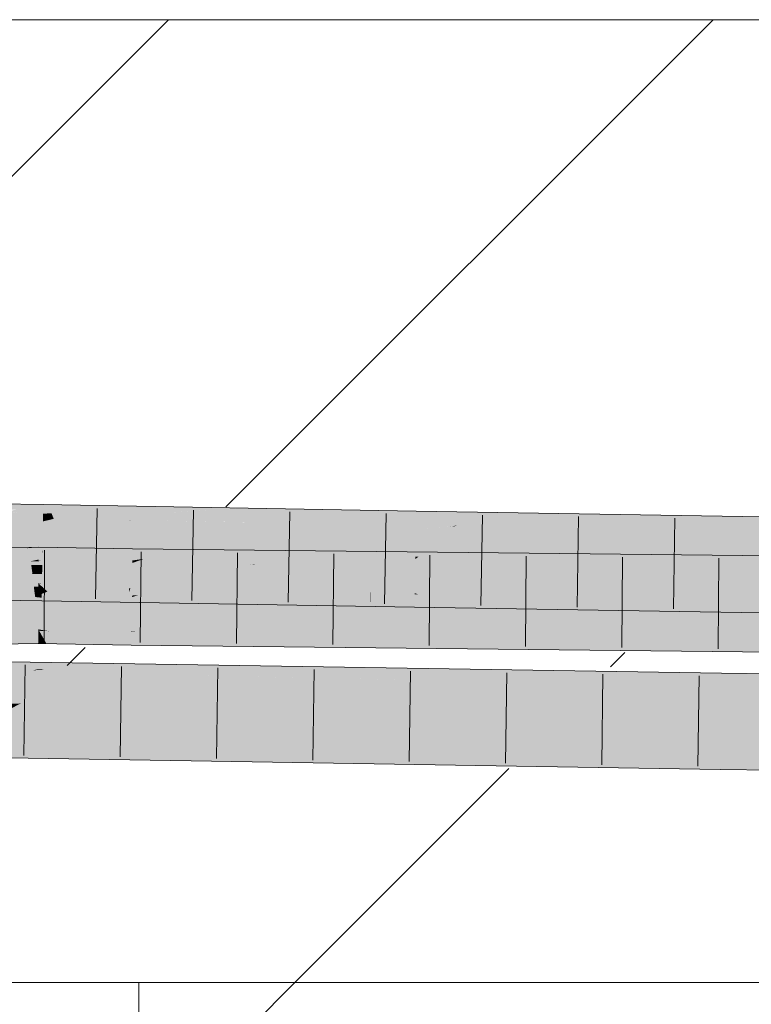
# Model space of a CAD drawing. Extents: x -720 to 300, y 62 to 1162.
# Tile 167 of 256: x 199.69 to 201.59, y 727.71 to 730.27. Entities that reach past the tile are written whole.
import ezdxf
from ezdxf.lldxf.tags import DXFTag

# ---------------------------------------------------------------- set-up
doc = ezdxf.new("R2010")
doc.units = 0
doc.layers.get('0').update_dxf_attribs({"lineweight": 13})
doc.layers.add('E_Detail_Linie_Text_Bem', color=7, linetype='Continuous', lineweight=13)
for name, color, linetype, lineweight, true_color in [('E_Detail_Wandschraffur', 7, 'Continuous', 5, 0xc0c0c0), ('E_Leerrohr 25-A06G93Y08I', 7, 'Continuous', 9, 0xff8000), ('E_Leerrohr 25-Shading', 7, 'Continuous', 9, 0xff8000)]:
    doc.layers.add(name, color=color, linetype=linetype, lineweight=lineweight, true_color=true_color)
tags = doc.linetypes.add('fein_strichliert', pattern=[4, 1, -2, 1]).pattern_tags.tags
tags[8:9] = [DXFTag(74, 4), DXFTag(75, 0), DXFTag(340, '0'), DXFTag(46, 0.0), DXFTag(50, 0.0), DXFTag(44, 0.0), DXFTag(45, 0.0)]
tags[6:7] = [DXFTag(74, 4), DXFTag(75, 0), DXFTag(340, '0'), DXFTag(46, 0.0), DXFTag(50, 0.0), DXFTag(44, 0.0), DXFTag(45, 0.0)]
tags[4:5] = [DXFTag(74, 4), DXFTag(75, 0), DXFTag(340, '0'), DXFTag(46, 0.0), DXFTag(50, 0.0), DXFTag(44, 0.0), DXFTag(45, 0.0)]

# ---------------------------------------------------------------- blocks, each defined once
blk = doc.blocks.new('Shading-A06G93SJ8I', base_point=(174.2882, 726.756))
at = {"layer": 'E_Leerrohr 25-Shading', "color": 43, "true_color": 0xd7ab7f}
for points in [[(199.7523, 729.0069), (199.6079, 728.9778), (199.752, 728.9887)], [(199.6288, 729.0142), (199.6114, 728.9937), (199.7524, 729.0126), (199.7523, 729.0069)], [(199.6116, 728.9786), (199.7523, 729.0069), (199.6819, 729.0003)], [(199.7523, 729.0069), (199.752, 728.9887), (199.8065, 729.0117), (199.7736, 728.9903)], [(199.8065, 729.0117), (199.7524, 729.0126), (199.7523, 729.0069)], [(199.8065, 729.0117), (199.7736, 728.9903), (200.0216, 729.0079)], [(199.8709, 728.9972), (199.7736, 728.9903), (199.8437, 728.9907)], [(200.2846, 729.0034), (200.0216, 729.0079), (199.8437, 728.9907), (199.8709, 728.9972)], [(200.2846, 729.0034), (199.8437, 728.9907), (200.079, 728.9921)], [(200.0853, 728.9921), (200.2846, 729.0034), (200.0876, 728.9925)], [(200.0853, 728.9921), (200.5255, 728.9968), (200.2846, 729.0034), (200.541, 728.9989)], [(200.5255, 728.9968), (200.0853, 728.9921), (200.5087, 728.9945)], [(200.5361, 728.9947), (200.6093, 728.9977), (200.5087, 728.9945), (200.5255, 728.9968)], [(200.5255, 728.9968), (200.6093, 728.9977), (200.541, 728.9989)], [(200.5361, 728.9947), (200.72, 728.9957), (200.6093, 728.9977)], [(199.6079, 728.9778), (199.7518, 728.976), (199.752, 728.9887)], [(199.7795, 728.9756), (199.7736, 728.9903), (199.7518, 728.976)], [(199.752, 728.9887), (199.7518, 728.976), (199.7736, 728.9903)], [(199.7795, 728.9756), (199.7812, 728.9756), (199.7736, 728.9903), (199.8437, 728.9907)], [(200.0853, 728.9921), (200.079, 728.9921), (199.9789, 728.9721), (199.7795, 728.9756)], [(199.7812, 728.9756), (200.079, 728.9921), (199.8437, 728.9907)], [(199.9789, 728.9721), (200.5087, 728.9945), (200.0853, 728.9921)], [(199.9789, 728.9721), (199.9823, 728.972), (200.5087, 728.9945), (200.4983, 728.9932)], [(200.4983, 728.9932), (199.9823, 728.972), (200.454, 728.9872)], [(200.454, 728.9872), (199.9823, 728.972), (200.2996, 728.9665)], [(200.0876, 728.9925), (200.079, 728.9921), (200.0853, 728.9921)], [(200.72, 728.9957), (200.454, 728.9872), (200.3013, 728.9664), (200.2996, 728.9665)], [(200.72, 728.9957), (200.3013, 728.9664), (200.7197, 728.9774)], [(200.3013, 728.9664), (200.7194, 728.9592), (200.7197, 728.9774)], [(200.5361, 728.9947), (200.4983, 728.9932), (200.72, 728.9957), (200.454, 728.9872)], [(200.4983, 728.9932), (200.5361, 728.9947), (200.5087, 728.9945)], [(200.7194, 728.9592), (201.1401, 728.9889), (200.7197, 728.9774)], [(201.1686, 728.9877), (201.1401, 728.9889), (200.821, 728.9575), (200.7194, 728.9592)], [(201.1401, 728.9889), (200.72, 728.9957), (200.7197, 728.9774)], [(201.6204, 728.9681), (201.1686, 728.9877), (200.8301, 728.9573), (200.821, 728.9575)], [(201.1761, 728.9883), (201.1401, 728.9889), (201.1686, 728.9877)], [(201.6206, 728.9811), (201.1761, 728.9883), (201.6204, 728.9681), (201.1686, 728.9877)], [(200.8301, 728.9573), (201.62, 728.9445), (201.6204, 728.9681)], [(199.7101, 728.8992), (199.5215, 728.8816), (199.6375, 728.8805), (199.507, 728.8676)], [(199.6888, 728.9012), (199.5215, 728.8816), (199.7198, 728.9017), (199.7101, 728.8992)], [(199.7401, 728.8907), (199.7401, 728.902), (199.6375, 728.8805), (199.7101, 728.8992)], [(199.7101, 728.8992), (199.7401, 728.902), (199.7198, 728.9017)], [(199.7401, 728.8907), (199.74, 728.8771), (199.8673, 728.8997), (199.7946, 728.8801)], [(199.8673, 728.8997), (199.7401, 728.902), (199.7401, 728.8907)], [(199.8971, 728.8991), (199.8673, 728.8997), (199.796, 728.8801), (199.7946, 728.8801)], [(199.9837, 728.8975), (199.8971, 728.8991), (199.9836, 728.8904), (199.796, 728.8801)], [(199.9836, 728.8904), (199.9835, 728.8763), (200.0841, 728.8964), (200.0334, 728.8786)], [(200.0841, 728.8964), (199.9837, 728.8975), (199.9836, 728.8904)], [(200.1863, 728.8953), (200.0841, 728.8964), (200.0805, 728.8808), (200.0334, 728.8786)], [(200.3537, 728.8935), (200.1863, 728.8953), (200.0805, 728.8808)], [(199.7401, 728.8907), (199.5681, 728.8629), (199.74, 728.8771)], [(199.74, 728.8697), (199.74, 728.8771), (199.7175, 728.8651), (199.5681, 728.8629)], [(199.5705, 728.8633), (199.7401, 728.8907), (199.6375, 728.8805)], [(199.74, 728.8665), (199.74, 728.8697), (199.72, 728.8651), (199.7175, 728.8651)], [(199.7923, 728.8795), (199.7946, 728.8801), (199.74, 728.8697), (199.74, 728.8771)], [(199.7447, 728.8666), (199.7923, 728.8795), (199.74, 728.8665), (199.74, 728.8697)], [(199.9835, 728.8763), (199.7447, 728.8666), (199.9419, 728.8617), (199.74, 728.8654)], [(199.9836, 728.8904), (199.7946, 728.8801), (199.9835, 728.8763), (199.7447, 728.8666)], [(199.9834, 728.8674), (199.9835, 728.8763), (199.9427, 728.862)], [(200.4276, 728.8769), (199.9833, 728.861), (200.512, 728.8765), (200.3463, 728.8617)], [(199.9833, 728.861), (200.4276, 728.8769), (199.989, 728.8629)], [(199.989, 728.8629), (200.0134, 728.8716), (199.9833, 728.8627), (199.9834, 728.8674)], [(200.0134, 728.8716), (200.0334, 728.8786), (199.9834, 728.8674), (199.9835, 728.8763)], [(199.989, 728.8629), (200.4276, 728.8769), (200.0134, 728.8716), (200.0636, 728.8785)], [(200.0636, 728.8785), (200.0334, 728.8786), (200.0134, 728.8716)], [(200.0805, 728.8808), (200.0334, 728.8786), (200.0636, 728.8785)], [(200.0636, 728.8785), (200.3537, 728.8935), (200.0805, 728.8808)], [(200.0636, 728.8785), (200.6198, 728.8862), (200.3537, 728.8935), (200.6634, 728.8901)], [(200.4276, 728.8769), (200.5649, 728.8813), (200.0636, 728.8785), (200.6198, 728.8862)], [(200.3463, 728.8617), (200.5685, 728.8622), (200.512, 728.8765), (201.1993, 728.8737)], [(200.5649, 728.8813), (200.4276, 728.8769), (200.512, 728.8765)], [(201.5637, 728.8802), (200.7961, 728.8887), (200.512, 728.8765), (200.5649, 728.8813)], [(201.5637, 728.8802), (200.512, 728.8765), (201.1993, 728.8737)], [(200.5649, 728.8813), (200.7961, 728.8887), (200.6198, 728.8862)], [(201.1993, 728.8737), (200.5685, 728.8622), (201.8876, 728.8707), (201.7367, 728.8647)], [(200.6198, 728.8862), (200.7961, 728.8887), (200.6634, 728.8901)], [(201.5637, 728.8802), (201.1993, 728.8737), (202.0053, 728.8754), (201.8876, 728.8707)], [(199.72, 728.8651), (199.74, 728.8654), (199.74, 728.8665)], [(199.74, 728.8665), (199.74, 728.8654), (199.7447, 728.8666)], [(199.9833, 728.8627), (199.9834, 728.8674), (199.9419, 728.8617), (199.9427, 728.862)], [(199.9419, 728.8617), (199.9833, 728.861), (199.9833, 728.8627)], [(199.9833, 728.8627), (199.9833, 728.861), (199.989, 728.8629)], [(200.3463, 728.8617), (199.9833, 728.861), (200.299, 728.8575)], [(200.3051, 728.8574), (200.5685, 728.8622), (200.299, 728.8575), (200.3463, 728.8617)], [(200.5685, 728.8622), (200.3051, 728.8574), (201.7367, 728.8647), (201.6874, 728.8627)], [(201.6874, 728.8627), (200.3051, 728.8574), (201.2851, 728.8467)], [(202.7798, 728.8669), (201.6874, 728.8627), (201.2875, 728.8467), (201.2851, 728.8467)], [(202.7798, 728.8669), (201.2875, 728.8467), (202.7798, 728.8525)], [(201.2875, 728.8467), (202.7797, 728.8303), (202.7798, 728.8525)], [(199.6051, 728.7979), (199.7295, 728.7864), (199.5985, 728.8012), (199.7295, 728.7867)], [(199.5985, 728.8012), (199.7295, 728.7867), (199.7278, 728.7996)], [(199.7295, 728.7864), (199.6051, 728.7979), (199.7314, 728.7726), (199.6341, 728.7833)], [(199.7295, 728.7867), (199.7286, 728.7996), (199.7278, 728.7996)], [(199.7295, 728.7867), (199.7486, 728.7846), (199.7286, 728.7996), (199.7488, 728.7981)], [(199.7488, 728.7981), (199.7488, 728.7993), (199.7286, 728.7996)], [(199.7486, 728.7846), (199.7887, 728.7807), (199.7488, 728.7981), (199.752, 728.7979)], [(199.752, 728.7979), (199.7488, 728.7993), (199.7488, 728.7981)], [(199.9747, 728.7953), (199.7488, 728.7993), (199.9753, 728.7867)], [(199.9753, 728.7867), (199.7488, 728.7993), (199.9758, 728.7803), (199.752, 728.7979)], [(199.9758, 728.7803), (199.752, 728.7979), (199.9771, 728.7622), (199.7887, 728.7807)], [(199.9753, 728.7867), (199.9786, 728.7953), (199.9747, 728.7953)], [(199.9753, 728.7867), (200.6009, 728.7568), (199.9786, 728.7953), (200.6009, 728.7581)], [(199.9786, 728.7953), (200.6009, 728.7581), (200.6001, 728.7844)], [(199.6341, 728.7833), (199.6734, 728.7636), (199.7483, 728.7708), (199.7482, 728.7627)], [(199.7295, 728.7864), (199.7486, 728.7846), (199.7295, 728.7867)], [(199.7486, 728.7846), (199.7295, 728.7864), (199.7483, 728.7708), (199.7314, 728.7726)], [(199.7482, 728.7627), (199.8304, 728.7612), (199.7483, 728.7708)], [(199.7483, 728.7708), (199.8304, 728.7612), (199.7486, 728.7846), (199.7887, 728.7807)], [(199.9771, 728.7622), (199.7887, 728.7807), (199.9774, 728.7587), (199.8304, 728.7612)], [(200.6009, 728.7568), (199.9753, 728.7867), (200.601, 728.7521)], [(199.9758, 728.7803), (200.601, 728.7521), (199.9753, 728.7867)], [(200.3291, 728.7526), (199.9758, 728.7803), (200.0212, 728.7579), (199.9771, 728.7622)], [(199.9758, 728.7803), (200.3291, 728.7526), (200.601, 728.7521), (200.6012, 728.7478)], [(200.6009, 728.7581), (200.6015, 728.7844), (200.6001, 728.7844)], [(200.6009, 728.7581), (200.7159, 728.7513), (200.6015, 728.7844), (200.7164, 728.7798)], [(200.7164, 728.7798), (200.7164, 728.7824), (200.6015, 728.7844)], [(200.7159, 728.7513), (200.8461, 728.7437), (200.7164, 728.7798), (200.7263, 728.7794)], [(200.7263, 728.7794), (200.7164, 728.7824), (200.7164, 728.7798)], [(200.7164, 728.7824), (200.7263, 728.7794), (201.6174, 728.7677), (201.6171, 728.7452)], [(200.7263, 728.7794), (200.8461, 728.7437), (201.6171, 728.7452), (201.6169, 728.7311)], [(200.0212, 728.7579), (199.9771, 728.7622), (199.9774, 728.7587)], [(200.6009, 728.7568), (200.7159, 728.7513), (200.6009, 728.7581)], [(200.7158, 728.7458), (200.7159, 728.7513), (200.601, 728.7521), (200.6009, 728.7568)], [(200.6012, 728.7478), (200.7158, 728.7458), (200.601, 728.7521)], [(200.7158, 728.7458), (200.8461, 728.7437), (200.7159, 728.7513)], [(199.7396, 728.685), (199.7396, 728.6886), (199.5102, 728.6854)], [(199.5247, 728.6808), (199.7396, 728.6761), (199.5102, 728.6854), (199.7396, 728.685)], [(199.7396, 728.6661), (199.7396, 728.6761), (199.5469, 728.6739), (199.5247, 728.6808)], [(199.5469, 728.6739), (199.581, 728.6633), (199.7396, 728.6661), (199.7395, 728.6537)], [(199.7395, 728.6537), (199.7605, 728.6516), (199.7396, 728.6661), (199.7529, 728.665)], [(199.7677, 728.6838), (199.7396, 728.6886), (199.7417, 728.6849)], [(199.7417, 728.6849), (199.7396, 728.6886), (199.7396, 728.685)], [(199.7677, 728.6838), (199.9812, 728.6751), (199.7396, 728.6886), (199.9812, 728.6826)], [(199.9812, 728.6826), (199.9813, 728.6841), (199.7396, 728.6886)], [(199.7396, 728.6761), (199.7469, 728.6757), (199.7396, 728.685), (199.7417, 728.6849)], [(199.7396, 728.6661), (199.7529, 728.665), (199.7396, 728.6761), (199.7469, 728.6757)], [(199.7469, 728.6757), (199.8533, 728.6693), (199.7417, 728.6849), (199.7677, 728.6838)], [(199.9809, 728.6476), (199.8533, 728.6693), (199.7529, 728.665), (199.7469, 728.6757)], [(199.7529, 728.665), (199.7605, 728.6516), (199.9696, 728.6478)], [(199.9809, 728.6476), (199.7529, 728.665), (199.9696, 728.6478)], [(199.981, 728.6615), (199.9812, 728.6751), (199.8533, 728.6693), (199.7677, 728.6838)], [(199.8533, 728.6693), (199.9809, 728.6476), (199.981, 728.6615)], [(199.981, 728.6615), (200.3216, 728.6439), (199.9812, 728.6751), (200.086, 728.6718)], [(199.9973, 728.6823), (199.9813, 728.6841), (199.9812, 728.6826)], [(199.9812, 728.6751), (200.086, 728.6718), (199.9812, 728.6826), (199.9973, 728.6823)], [(200.1896, 728.6791), (199.9813, 728.6841), (199.9973, 728.6823)], [(202.7796, 728.6536), (199.9813, 728.6841), (202.7796, 728.6373), (200.1896, 728.6791)], [(202.7796, 728.6169), (200.1896, 728.6791), (200.086, 728.6718), (199.9973, 728.6823)], [(200.086, 728.6718), (200.3216, 728.6439), (201.2944, 728.6332)], [(202.7796, 728.6169), (200.086, 728.6718), (201.2944, 728.6332)], [(200.1896, 728.6791), (202.7796, 728.6169), (202.7796, 728.6373)], [(199.581, 728.6633), (199.6224, 728.6503), (199.7395, 728.6537), (199.7395, 728.652)], [(199.7395, 728.652), (199.7605, 728.6516), (199.7395, 728.6537)], [(199.9809, 728.6476), (200.3216, 728.6439), (199.981, 728.6615)], [(199.7759, 728.5937), (199.6638, 728.5922), (199.7471, 728.5871), (199.6637, 728.5871)], [(199.6639, 728.5981), (199.6638, 728.5922), (199.813, 728.6021), (199.7759, 728.5937)], [(199.813, 728.6021), (199.664, 728.6046), (199.6639, 728.5981)], [(200.4111, 728.5867), (199.7759, 728.5937), (199.7471, 728.5871)], [(199.813, 728.6021), (199.7759, 728.5937), (200.0798, 728.5978)], [(200.0798, 728.5978), (199.7759, 728.5937), (200.7795, 728.5865), (200.4111, 728.5867)], [(199.6636, 728.5781), (199.6634, 728.5679), (199.7043, 728.5773)], [(200.0257, 728.571), (199.7043, 728.5773), (199.9554, 728.569), (199.6634, 728.5679)], [(199.9554, 728.569), (199.6634, 728.5679), (199.8253, 728.5653)], [(199.7257, 728.5822), (199.7363, 728.5846), (199.6636, 728.5787), (199.6637, 728.5854)], [(199.7043, 728.5773), (199.7257, 728.5822), (199.6636, 728.5781), (199.6636, 728.5787)], [(199.7471, 728.5871), (199.6637, 728.5871), (199.7363, 728.5846), (199.6637, 728.5854)], [(200.1003, 728.5695), (199.7559, 728.5839), (199.7043, 728.5773), (199.7257, 728.5822)], [(199.7559, 728.5839), (199.7388, 728.5846), (199.7257, 728.5822), (199.7363, 728.5846)], [(200.8063, 728.572), (199.7471, 728.5871), (199.7363, 728.5846)], [(199.7388, 728.5846), (199.9787, 728.5806), (200.8063, 728.572), (200.585, 728.5712)], [(199.7619, 728.5842), (199.7388, 728.5846), (199.7559, 728.5839)], [(200.8063, 728.572), (201.513, 728.5746), (199.7471, 728.5871), (200.4111, 728.5867)], [(200.5525, 728.5711), (199.7619, 728.5842), (200.1003, 728.5695), (199.7559, 728.5839)], [(199.8253, 728.5653), (200.369, 728.5577), (199.8649, 728.5665)], [(199.8253, 728.5653), (200.9131, 728.5477), (200.369, 728.5577), (200.9484, 728.5477)], [(199.8649, 728.5665), (200.1781, 728.561), (199.9554, 728.569), (200.2231, 728.5617)], [(200.1003, 728.5695), (200.0257, 728.571), (199.9554, 728.569)], [(199.9554, 728.569), (200.2231, 728.5617), (200.1003, 728.5695), (200.379, 728.564)], [(199.9787, 728.5806), (200.5525, 728.5711), (200.585, 728.5712)], [(201.5127, 728.5523), (200.5525, 728.5711), (201.5126, 728.5417), (200.1003, 728.5695)], [(200.379, 728.564), (200.2231, 728.5617), (201.0777, 728.5479), (200.369, 728.5577)], [(200.379, 728.564), (201.0777, 728.5479), (201.1981, 728.5479)], [(200.4111, 728.5867), (201.513, 728.5746), (200.7795, 728.5865)], [(200.5525, 728.5711), (201.5128, 728.5552), (200.585, 728.5712), (201.5128, 728.5569)], [(200.5525, 728.5711), (201.5127, 728.5523), (201.0645, 728.5627)], [(201.5128, 728.5569), (201.5129, 728.5637), (200.585, 728.5712), (200.8063, 728.572)], [(201.5129, 728.5637), (201.513, 728.5746), (200.8063, 728.572)], [(201.5127, 728.5523), (201.5128, 728.5552), (201.0645, 728.5627)], [(203.1113, 728.5403), (203.1114, 728.552), (201.5128, 728.5569), (201.5129, 728.5637)], [(203.1114, 728.552), (203.1114, 728.5569), (201.5129, 728.5637), (201.513, 728.5746)], [(200.1781, 728.561), (200.369, 728.5577), (200.2231, 728.5617)], [(200.369, 728.5577), (200.9484, 728.5477), (201.0777, 728.5479)], [(200.9131, 728.5477), (201.5125, 728.538), (200.9484, 728.5477)], [(200.9484, 728.5477), (201.5125, 728.538), (201.0777, 728.5479), (201.5126, 728.5417)], [(201.0777, 728.5479), (201.5126, 728.5417), (201.1981, 728.5479)], [(201.5126, 728.5417), (201.5125, 728.538), (203.1112, 728.5203)], [(203.1112, 728.5253), (201.5127, 728.5523), (203.1112, 728.5203), (201.5126, 728.5417)], [(203.1113, 728.5359), (201.5128, 728.5552), (203.1112, 728.5253), (201.5127, 728.5523)], [(203.1113, 728.5403), (201.5128, 728.5569), (202.78, 728.5429)], [(202.8045, 728.5427), (201.5128, 728.5569), (203.1113, 728.5359), (201.5128, 728.5552)], [(201.0207, 728.3691), (199.6606, 728.3912), (199.6604, 728.381)], [(199.66, 728.3546), (201.5096, 728.3246), (199.6601, 728.3626), (201.5099, 728.3508)], [(199.6601, 728.3626), (201.0207, 728.3691), (199.6604, 728.381)], [(201.0207, 728.3691), (199.6601, 728.3626), (200.0622, 728.36)], [(201.0207, 728.3691), (200.0622, 728.36), (201.5101, 728.3612), (201.5099, 728.3508)], [(202.6544, 728.3486), (201.5101, 728.3612), (201.5099, 728.3508)], [(201.5096, 728.3246), (202.6544, 728.3486), (201.5099, 728.3508)], [(201.5096, 728.3246), (203.11, 728.3069), (202.6544, 728.3486), (203.1102, 728.3435)]]:
    blk.add_solid(points, dxfattribs=at)
at = {"layer": 'E_Leerrohr 25-Shading', "color": 31, "true_color": 0xfabd7f}
for points in [[(199.6079, 728.9778), (199.603, 728.9327), (199.7518, 728.976), (199.7517, 728.9689)], [(199.7517, 728.9689), (199.751, 728.9287), (199.7795, 728.9756), (199.7648, 728.9313)], [(199.7795, 728.9756), (199.7518, 728.976), (199.7517, 728.9689)], [(199.9789, 728.9721), (199.7795, 728.9756), (199.9744, 728.9705), (199.7648, 728.9313)], [(199.9823, 728.972), (199.7648, 728.9313), (200.3013, 728.9664), (200.1153, 728.9415)], [(199.9823, 728.972), (199.9789, 728.9721), (199.9744, 728.9705)], [(199.7517, 728.9689), (199.603, 728.9327), (199.751, 728.9287), (199.5995, 728.9)], [(200.7192, 728.9478), (200.7194, 728.9592), (199.972, 728.8838), (199.7503, 728.8877)], [(200.7194, 728.9592), (200.1153, 728.9415), (199.7503, 728.8877), (199.752, 728.8929)], [(199.972, 728.8838), (200.5989, 728.8729), (200.7192, 728.9478), (200.718, 728.8772)], [(200.1153, 728.9415), (200.7194, 728.9592), (200.3013, 728.9664)], [(200.7192, 728.9478), (200.718, 728.8772), (200.8301, 728.9573), (200.7267, 728.8775)], [(200.7192, 728.9478), (200.8086, 728.9555), (200.7194, 728.9592), (200.821, 728.9575)], [(200.8301, 728.9573), (200.7267, 728.8775), (201.62, 728.9445), (201.6195, 728.9107)], [(200.8086, 728.9555), (200.8301, 728.9573), (200.821, 728.9575)], [(199.751, 728.9287), (199.5995, 728.9), (199.7169, 728.8881), (199.5983, 728.8896)], [(199.751, 728.9287), (199.7169, 728.8881), (199.7504, 728.8926)], [(199.7648, 728.9313), (199.751, 728.9287), (199.752, 728.8929), (199.7504, 728.8926)], [(200.1153, 728.9415), (199.7648, 728.9313), (199.752, 728.8929)], [(200.7267, 728.8775), (200.7179, 728.8708), (201.6195, 728.9107), (201.6187, 728.8561)], [(199.5983, 728.8896), (199.5984, 728.8542), (199.7169, 728.8881), (199.7212, 728.8555)], [(199.7169, 728.8881), (199.7503, 728.8877), (199.7504, 728.8926)], [(199.7169, 728.8881), (199.7212, 728.856), (199.7503, 728.8877), (199.7498, 728.8555)], [(199.7503, 728.8877), (199.7498, 728.8555), (199.972, 728.8838), (199.9745, 728.8514)], [(199.7504, 728.8926), (199.7503, 728.8877), (199.752, 728.8929)], [(200.5989, 728.8729), (199.972, 728.8838), (200.5989, 728.8712), (199.9723, 728.8808)], [(200.5989, 728.8712), (199.9723, 728.8808), (200.5997, 728.844), (199.9745, 728.8514)], [(200.5989, 728.8729), (200.7179, 728.8708), (200.718, 728.8772)], [(200.7177, 728.8559), (200.7179, 728.8708), (200.5993, 728.857), (200.5989, 728.8729)], [(201.6186, 728.848), (201.6187, 728.8561), (200.7177, 728.8559), (200.7179, 728.8708)], [(200.718, 728.8772), (200.7179, 728.8708), (200.7267, 728.8775)], [(199.72, 728.8651), (199.5681, 728.8629), (199.5556, 728.8316), (199.5461, 728.8314)], [(199.72, 728.8651), (199.5587, 728.8322), (199.74, 728.8654), (199.5602, 728.8322)], [(199.7194, 728.8324), (199.7399, 728.8347), (199.5602, 728.8322), (199.74, 728.8654)], [(199.5984, 728.8542), (199.5985, 728.8012), (199.7212, 728.8555), (199.7286, 728.7996)], [(199.7498, 728.8555), (199.7212, 728.856), (199.7494, 728.8324), (199.7243, 728.8324)], [(199.9419, 728.8617), (199.74, 728.8654), (199.7399, 728.8347)], [(199.8297, 728.8308), (199.9419, 728.8617), (199.7399, 728.8324), (199.7399, 728.8347)], [(199.9745, 728.8514), (199.7498, 728.8555), (199.9759, 728.8321), (199.7494, 728.8324)], [(199.8666, 728.8301), (199.9419, 728.8617), (199.8297, 728.8308)], [(199.9833, 728.861), (199.9419, 728.8617), (199.9762, 728.8282), (199.8666, 728.8301)], [(200.5997, 728.844), (199.9745, 728.8514), (200.6005, 728.817), (199.9762, 728.8282)], [(199.9833, 728.861), (199.9762, 728.8282), (199.9829, 728.8288)], [(200.3051, 728.8574), (199.9829, 728.8288), (200.0979, 728.8029), (199.9827, 728.8048)], [(199.9833, 728.861), (199.9829, 728.8288), (200.279, 728.8551)], [(199.9833, 728.861), (200.279, 728.8551), (200.299, 728.8575), (200.2906, 728.8561)], [(200.6004, 728.8193), (201.2875, 728.8467), (200.1827, 728.8253), (200.3051, 728.8574)], [(200.2906, 728.8561), (200.3051, 728.8574), (200.299, 728.8575)], [(201.2875, 728.8467), (200.5334, 728.8167), (202.7797, 728.8303), (200.5334, 728.804)], [(200.7172, 728.831), (200.7177, 728.8559), (200.6001, 728.8312), (200.5993, 728.857)], [(200.7172, 728.831), (201.6183, 728.8302), (200.7177, 728.8559), (201.6186, 728.848)], [(199.5317, 728.8109), (199.7194, 728.8324), (199.5446, 728.8293), (199.5602, 728.8322)], [(199.5784, 728.8105), (199.7243, 728.8324), (199.5317, 728.8109), (199.7194, 728.8324)], [(199.7399, 728.8091), (199.7399, 728.8347), (199.5827, 728.8111)], [(199.7243, 728.8324), (199.7399, 728.8347), (199.7194, 728.8324)], [(199.7243, 728.8324), (199.7286, 728.7996), (199.7494, 728.8324), (199.7488, 728.7993)], [(199.7501, 728.8089), (199.8297, 728.8308), (199.7399, 728.8091), (199.7399, 728.8324)], [(199.7494, 728.8324), (199.7488, 728.7993), (199.9759, 728.8321), (199.9786, 728.7953)], [(199.8328, 728.816), (199.8666, 728.8301), (199.7501, 728.8089), (199.8297, 728.8308)], [(199.9827, 728.8048), (199.9829, 728.8288), (199.8133, 728.8078), (199.8328, 728.816)], [(199.8666, 728.8301), (199.8328, 728.816), (199.9762, 728.8282)], [(199.9762, 728.8282), (199.9786, 728.7953), (200.6005, 728.817), (200.6015, 728.7844)], [(200.1626, 728.8019), (200.6004, 728.8193), (200.0979, 728.8029), (200.1827, 728.8253)], [(202.7797, 728.7812), (202.7797, 728.8303), (200.5336, 728.7775), (200.5334, 728.804)], [(200.6001, 728.8312), (200.6004, 728.8203), (200.7172, 728.831), (200.7171, 728.8204)], [(200.7171, 728.8204), (200.6004, 728.8203), (200.717, 728.8176), (200.6004, 728.8193)], [(200.6004, 728.8193), (200.6015, 728.7844), (200.717, 728.8176), (200.7164, 728.7824)], [(200.717, 728.8176), (200.7164, 728.7824), (201.618, 728.8054), (201.6174, 728.7677)], [(200.7171, 728.8204), (200.717, 728.8176), (201.6182, 728.822), (201.618, 728.8054)], [(200.7171, 728.8204), (201.6182, 728.822), (200.7172, 728.831), (201.6183, 728.8302)], [(199.7399, 728.808), (199.5137, 728.785), (199.7398, 728.7859), (199.5057, 728.7736)], [(199.7399, 728.808), (199.5259, 728.8026), (199.5137, 728.785)], [(199.7399, 728.808), (199.7399, 728.8091), (199.5259, 728.8026), (199.5827, 728.8111)], [(199.7631, 728.7867), (199.7399, 728.808), (199.7398, 728.7859)], [(199.9825, 728.7947), (199.7631, 728.7867), (199.9823, 728.7765), (199.7398, 728.777)], [(199.7399, 728.8091), (199.7399, 728.808), (199.7501, 728.8089)], [(199.7631, 728.7867), (199.8133, 728.8078), (199.7399, 728.808), (199.7501, 728.8089)], [(199.8133, 728.8078), (199.8328, 728.816), (199.7501, 728.8089)], [(199.9825, 728.7947), (199.9827, 728.8048), (199.7631, 728.7867), (199.8133, 728.8078)], [(200.0815, 728.7986), (199.9825, 728.7947), (199.9974, 728.7766), (199.9823, 728.7765)], [(199.9827, 728.8048), (199.9825, 728.7947), (200.0979, 728.8029), (200.0815, 728.7986)], [(200.5334, 728.804), (200.0815, 728.7986), (200.5336, 728.7775), (199.9974, 728.7766)], [(200.5334, 728.8167), (200.0815, 728.7986), (200.5334, 728.804)], [(200.0979, 728.8029), (200.0815, 728.7986), (200.1626, 728.8019)], [(199.5057, 728.7736), (199.7398, 728.777), (199.7398, 728.7859)], [(199.7396, 728.6886), (199.7398, 728.777), (199.5102, 728.6854), (199.5057, 728.7736)], [(199.9813, 728.6841), (199.9823, 728.7725), (199.7396, 728.6886), (199.7398, 728.777)], [(199.7398, 728.7859), (199.7398, 728.777), (199.7631, 728.7867)], [(199.7398, 728.777), (199.9823, 728.7725), (199.9823, 728.7765)], [(202.7796, 728.6536), (202.7797, 728.7419), (199.9813, 728.6841), (199.9823, 728.7725)], [(200.3704, 728.7772), (199.9974, 728.7766), (200.3705, 728.7683), (199.9823, 728.7725)], [(199.9823, 728.7765), (199.9823, 728.7725), (199.9974, 728.7766)], [(201.387, 728.7572), (201.3868, 728.7789), (200.3705, 728.7683), (200.3704, 728.7772)], [(202.7797, 728.7812), (201.3868, 728.7789), (202.7797, 728.7419), (201.387, 728.7572)], [(199.663, 728.543), (199.6622, 728.4948), (199.8253, 728.5653), (199.6936, 728.4962)], [(199.8253, 728.5653), (199.6634, 728.5679), (199.663, 728.543)], [(199.8253, 728.5653), (199.6936, 728.4962), (200.9131, 728.5477)], [(199.6936, 728.4962), (199.662, 728.4796), (201.5125, 728.538), (201.5113, 728.4496)], [(199.6936, 728.4962), (201.5125, 728.538), (200.9131, 728.5477)], [(203.1107, 728.4319), (203.1112, 728.5203), (201.5113, 728.4496), (201.5125, 728.538)], [(199.6622, 728.4948), (199.662, 728.4796), (199.6936, 728.4962)], [(201.2794, 728.4423), (201.5113, 728.4496), (199.6616, 728.4551), (199.6619, 728.4748)], [(201.5113, 728.4496), (199.662, 728.4796), (199.6619, 728.4748)], [(199.6616, 728.4551), (199.661, 728.4141), (201.2794, 728.4423), (200.3975, 728.4144)], [(201.5108, 728.4149), (201.5112, 728.4404), (200.3975, 728.4144), (201.2794, 728.4423)], [(201.5112, 728.4404), (201.5113, 728.4496), (201.2794, 728.4423)], [(202.814, 728.4188), (203.1107, 728.4319), (201.5108, 728.4149), (201.5112, 728.4404)], [(203.1107, 728.4319), (201.5113, 728.4496), (201.5112, 728.4404)], [(199.661, 728.4141), (199.6606, 728.3912), (200.3975, 728.4144)], [(200.3975, 728.4144), (199.6606, 728.3912), (201.5103, 728.3738), (201.0207, 728.3691)], [(200.3975, 728.4144), (201.5103, 728.3738), (201.5108, 728.4149)], [(201.5108, 728.4149), (201.5103, 728.3738), (202.814, 728.4188), (201.9022, 728.3785)], [(201.0207, 728.3691), (201.5101, 728.3612), (201.5103, 728.3738)], [(201.9022, 728.3785), (201.5101, 728.3612), (203.1103, 728.3577), (202.6544, 728.3486)], [(201.5103, 728.3738), (201.5101, 728.3612), (201.9022, 728.3785)]]:
    blk.add_solid(points, dxfattribs=at)
blk = doc.blocks.new('Referenz-A06G93Y68I')
at = {"layer": 'E_Detail_Linie_Text_Bem', "linetype": 'Continuous', "ltscale": 0.13}
for p, q in [((192.4236, 730.2717), (252.4016, 730.2717)), ((204.2236, 727.7717), (192.4236, 727.7717)), ((202.5006, 727.7717), (200.0006, 727.7717)), ((200.0006, 727.7717), (200.0006, 687.7717))]:
    blk.add_line(p, q, dxfattribs=at)
at = {"layer": 'E_Detail_Wandschraffur', "linetype": 'ByBlock', "ltscale": 0.13}
for p, q in [((197.5996, 727.7941), (200.0773, 730.2717)), ((201.2249, 728.5909), (201.2623, 728.6283)), ((200.4057, 727.7717), (200.9612, 728.3272)), ((200.0006, 727.3666), (200.4057, 727.7717))]:
    blk.add_line(p, q, dxfattribs=at)
at = {"layer": 'E_Detail_Wandschraffur', "linetype": 'fein_strichliert', "ltscale": 0.13}
for p, q in [((200.2265, 729.0067), (201.4915, 730.2717)), ((199.8144, 728.5947), (199.8614, 728.6416))]:
    blk.add_line(p, q, dxfattribs=at)
at = {"layer": 'E_Leerrohr 25-A06G93Y08I', "linetype": 'Continuous', "ltscale": 0.13}
for p, q in [((199.7524, 729.0126), (199.5981, 729.0146)), ((200.72, 728.9958), (199.7524, 729.0126)), ((199.8923, 729.0027), (199.8883, 728.7677)), ((200.1423, 728.9983), (200.1383, 728.7634)), ((200.3922, 728.994), (200.3883, 728.759)), ((200.6422, 728.9896), (200.6382, 728.7546)), ((201.6206, 728.9811), (200.72, 728.9958)), ((200.8921, 728.9854), (200.8882, 728.7505)), ((201.142, 728.9814), (201.1383, 728.7464)), ((201.3919, 728.9773), (201.3883, 728.7423)), ((199.7401, 728.902), (199.4993, 728.8985)), ((199.9837, 728.8975), (199.7401, 728.902)), ((202.7798, 728.8669), (199.9837, 728.8975)), ((199.7556, 728.8942), (199.755, 728.6592)), ((200.0066, 728.8898), (200.0039, 728.6548)), ((200.2565, 728.8871), (200.254, 728.6521)), ((200.5063, 728.8843), (200.5041, 728.6493)), ((200.7562, 728.8816), (200.7542, 728.6466)), ((201.0061, 728.8789), (201.0043, 728.6439)), ((201.2559, 728.8761), (201.2544, 728.6411)), ((201.5058, 728.8734), (201.5045, 728.6384)), ((199.7482, 728.7627), (199.5986, 728.7646)), ((200.7158, 728.7458), (199.7482, 728.7627)), ((201.6169, 728.7311), (200.7158, 728.7458)), ((199.7395, 728.652), (199.512, 728.6488)), ((199.9808, 728.6476), (199.7395, 728.652)), ((202.7796, 728.6169), (199.9808, 728.6476)), ((201.513, 728.5746), (199.664, 728.6046)), ((199.7056, 728.5964), (199.7019, 728.3614)), ((199.9556, 728.5923), (199.9519, 728.3574)), ((200.2055, 728.5883), (200.2019, 728.3533)), ((200.4554, 728.5842), (200.4519, 728.3492)), ((200.7054, 728.5802), (200.7019, 728.3452)), ((200.9553, 728.5761), (200.9519, 728.3411)), ((201.2052, 728.5721), (201.2019, 728.3371)), ((201.4552, 728.568), (201.4519, 728.333)), ((203.1114, 728.5569), (201.513, 728.5746)), ((201.5096, 728.3246), (199.66, 728.3546)), ((203.11, 728.3069), (201.5096, 728.3246))]:
    blk.add_line(p, q, dxfattribs=at)

msp = doc.modelspace()

# ---------------------------------------------------------------- block references
at = {"color": 8, "lineweight": 25, "ltscale": 0.25, "true_color": 0x808080}
msp.add_blockref('Referenz-A06G93Y68I', (0, 0), dxfattribs=at)
msp.add_blockref('Shading-A06G93SJ8I', (174.2882, 726.756))

doc.saveas('drawing.dxf')
